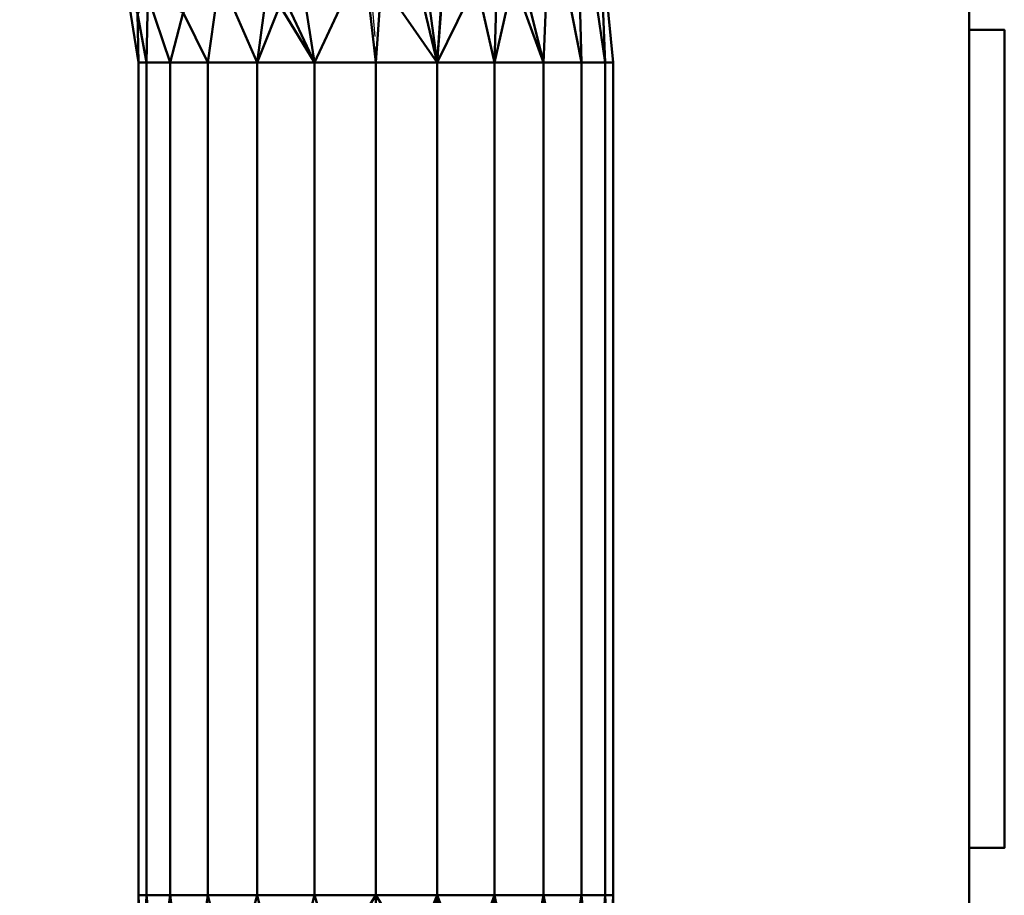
# Model space of a CAD drawing. Header units: inches. Extents: x 361 to 802, y -362 to 528.
# Tile 201 of 256: x 597 to 614, y 385 to 400. Entities that reach past the tile are written whole.
import ezdxf

# ---------------------------------------------------------------- set-up
doc = ezdxf.new("R2010")
doc.units = ezdxf.units.IN
doc.header["$MEASUREMENT"] = 0
doc.linetypes.add('Center', pattern=[1.25, 0.25, -0.1875, 0.625, -0.1875])
for name, color, linetype, lineweight in [('M-EQPM', 50, 'Continuous', 50), ('M-HVAC-DUCT', 70, 'Continuous', 50), ('M-HVAC-DUCT-CNTR', 70, 'Center', 30)]:
    doc.layers.add(name, color=color, linetype=linetype, lineweight=lineweight)

# ---------------------------------------------------------------- blocks, each defined once
blk = doc.blocks.new('HeatRecoveryUnit - Heat Recovery Unit _HRU_-1365172-3D - Electrical Coordination')
at = {"layer": 'M-EQPM'}
mesh = blk.add_polyface(dxfattribs=at)
corners = [(20, 24.213, 12.283), (-20, 24.213, 12.283), (-20, -24.213, 12.283), (20, -24.213, 12.283)]
mesh.append_faces([[corners[k] for k in face] for face in [(2, 3, 0, 1)]])
mesh = blk.add_polyface(dxfattribs=at)
corners = [(20, 24.213), (20, -24.213), (-20, -24.213), (-20, 24.213)]
mesh.append_faces([[corners[k] for k in face] for face in [(1, 2, 3, 0)]])
mesh = blk.add_polyface(dxfattribs=at)
corners = [(20, 24.213, 12.283), (20, -24.213, 12.283), (20, -24.213), (20, 24.213)]
mesh.append_faces([[corners[k] for k in face] for face in [(0, 1, 2, 3)]])
mesh = blk.add_polyface(dxfattribs=at)
corners = [(20, -9.449, 11.299), (20, -9.449, 0.984), (20, -23.228, 0.984), (20, -23.228, 11.299)]
mesh.append_faces([[corners[k] for k in face] for face in [(2, 3, 0, 1)]])
mesh = blk.add_polyface(dxfattribs=at)
corners = [(20.591, -23.228, 11.299), (20.591, -9.449, 11.299), (20, -9.449, 11.299), (20, -23.228, 11.299)]
mesh.append_faces([[corners[k] for k in face] for face in [(0, 1, 2, 3)]])
mesh = blk.add_polyface(dxfattribs=at)
corners = [(20.591, -9.449, 0.984), (20.591, -23.228, 0.984), (20, -23.228, 0.984), (20, -9.449, 0.984)]
mesh.append_faces([[corners[k] for k in face] for face in [(0, 1, 2, 3)]])
mesh = blk.add_polyface(dxfattribs=at)
corners = [(20.591, -9.449, 11.299), (20.591, -9.449, 0.984), (20, -9.449, 0.984), (20, -9.449, 11.299)]
mesh.append_faces([[corners[k] for k in face] for face in [(0, 1, 2, 3)]])
mesh = blk.add_polyface(dxfattribs=at)
corners = [(20.591, -9.449, 11.299), (20.591, -23.228, 11.299), (20.591, -23.228, 0.984), (20.591, -9.449, 0.984)]
mesh.append_faces([[corners[k] for k in face] for face in [(3, 0, 1, 2)]])
mesh = blk.add_polyface(dxfattribs=at)
corners = [(20.591, -23.228, 0.984), (20.591, -23.228, 11.299), (20, -23.228, 11.299), (20, -23.228, 0.984)]
mesh.append_faces([[corners[k] for k in face] for face in [(0, 1, 2, 3)]])
blk = doc.blocks.new('Round Elbow - 1_5 D-1397765-3D - Electrical Coordination')
at = {"layer": 'M-HVAC-DUCT', "color": 215}
mesh = blk.add_polyface(dxfattribs=at)
corners = [(0.686, 6.343), (-0.526, 5.348), (-1.909, 4.609), (-3.41, 4.154), (-4.971, 4), (-4.971, 3.864, 1.035), (-4.971, 3.464, 2), (-4.971, 2.828, 2.828), (-4.971, 2, 3.464), (-4.971, 1.035, 3.864), (-4.971, 0, 4), (-2.629, 0.231, 4), (-0.378, 0.913, 4), (1.696, 2.022, 4), (3.515, 3.515, 4), (2.783, 4.247, 3.864), (2.101, 4.929, 3.464), (1.515, 5.515, 2.828), (1.065, 5.964, 2), (0.783, 6.247, 1.035), (-1.31, 3.163, 3.173), (-2.579, 4.117, 1.357), (-1.86, 1.747, 3.788), (-0.4, 4.449, 2.435), (-2.892, 3.422, 2.435), (0.492, 3.069, 3.696), (-1.148, 4.848, 0.928), (-3.245, 2.592, 3.173), (0.462, 4.127, 3.173), (0.34, 2.065, 3.932), (-0.086, 5.284, 1.531), (-1.287, 4.457, 1.732), (1.84, 2.98, 3.939), (-3.348, 1.872, 3.6), (-3.322, 1.185, 3.857), (-1.638, 3.915, 2.325), (-3.631, 4.027, 0.818), (-3.854, 3.753, 1.572), (-0.138, 5.544, 0.716)]
mesh.append_faces([[corners[k] for k in face] for face in [(5, 36, 4), (4, 36, 3), (16, 25, 15), (17, 28, 16), (14, 32, 13), (9, 33, 8), (10, 34, 9), (0, 38, 19)]], dxfattribs={"vtx0": -1, "vtx1": -1, "color": 215})
mesh.append_faces([[corners[k] for k in face] for face in [(26, 31, 30), (21, 37, 24), (23, 31, 35), (27, 24, 7), (20, 27, 33), (34, 22, 33), (37, 21, 36), (34, 33, 9), (35, 20, 23), (23, 28, 17), (22, 12, 29), (20, 22, 25), (33, 27, 8), (25, 16, 28), (24, 27, 20), (26, 2, 21), (20, 28, 23), (19, 38, 30), (38, 1, 26), (32, 29, 13), (29, 32, 25), (22, 29, 25), (25, 28, 20), (31, 26, 21), (23, 18, 30), (35, 21, 24), (23, 30, 31), (25, 32, 15), (20, 33, 22), (11, 22, 34), (21, 35, 31), (20, 35, 24), (2, 36, 21), (5, 37, 36), (24, 37, 6), (30, 38, 26)]], dxfattribs={"vtx0": -1, "vtx1": -1, "vtx2": -1, "color": 215})
mesh.append_faces([[corners[k] for k in face] for face in [(22, 11, 12), (24, 6, 7), (32, 14, 15), (37, 5, 6)]], dxfattribs={"vtx0": -1, "vtx2": -1, "color": 215})
mesh.append_faces([[corners[k] for k in face] for face in [(10, 11, 34), (7, 8, 27), (2, 3, 36), (12, 13, 29), (17, 18, 23), (1, 2, 26), (0, 1, 38), (18, 19, 30)]], dxfattribs={"vtx1": -1, "vtx2": -1, "color": 215})
mesh = blk.add_polyface(dxfattribs=at)
corners = [(3.515, 3.515, -4), (1.696, 2.022, -4), (-0.378, 0.913, -4), (-2.629, 0.231, -4), (-4.971, 0, -4), (-4.971, 1.035, -3.864), (-4.971, 2, -3.464), (-4.971, 2.828, -2.828), (-4.971, 3.464, -2), (-4.971, 3.864, -1.035), (-4.971, 4), (-3.41, 4.154), (-1.909, 4.609), (-0.526, 5.348), (0.686, 6.343), (0.783, 6.247, -1.035), (1.065, 5.964, -2), (1.515, 5.515, -2.828), (2.101, 4.929, -3.464), (2.783, 4.247, -3.864), (-1.593, 3.845, -2.435), (-1.72, 2.048, -3.696), (-2.587, 4.141, -1.286), (-0.018, 3.817, -3.173), (-0.638, 4.916, -1.531), (-2.944, 2.652, -3.173), (0.246, 2.24, -3.89), (-3.378, 3.318, -2.435), (0.042, 4.735, -2.435), (-1.167, 4.885, -0.735), (-1.694, 1.199, -3.936), (-3.211, 1.351, -3.814), (1.192, 3.537, -3.696), (-0.113, 5.567, -0.698), (-0.263, 2.79, -3.641), (-1.368, 2.951, -3.3), (-3.642, 3.706, -1.743), (-3.743, 3.95, -1.06), (1.789, 2.965, -3.935)]
mesh.append_faces([[corners[k] for k in face] for face in [(13, 29, 12), (8, 27, 7), (15, 33, 14), (3, 30, 2), (6, 31, 5), (14, 33, 13), (9, 36, 8), (10, 37, 9), (0, 38, 19)]], dxfattribs={"vtx0": -1, "vtx1": -1, "color": 215})
mesh.append_faces([[corners[k] for k in face] for face in [(23, 34, 35), (19, 38, 32), (27, 25, 7), (25, 27, 20), (25, 31, 6), (20, 28, 23), (25, 21, 31), (30, 31, 21), (35, 20, 23), (20, 27, 36), (24, 29, 33), (22, 29, 24), (20, 22, 24), (37, 36, 9), (37, 22, 36), (36, 27, 8), (26, 34, 32), (26, 2, 30), (22, 12, 29), (38, 1, 26), (24, 16, 28), (24, 28, 20), (33, 29, 13), (23, 28, 17), (31, 3, 5), (26, 30, 21), (3, 31, 30), (34, 26, 21), (23, 18, 32), (24, 33, 15), (35, 21, 25), (23, 32, 34), (21, 35, 34), (20, 35, 25), (20, 36, 22), (11, 22, 37), (32, 38, 26)]], dxfattribs={"vtx0": -1, "vtx1": -1, "vtx2": -1, "color": 215})
mesh.append_faces([[corners[k] for k in face] for face in [(22, 11, 12), (23, 17, 18), (25, 6, 7), (32, 18, 19), (26, 1, 2), (24, 15, 16)]], dxfattribs={"vtx0": -1, "vtx2": -1, "color": 215})
mesh.append_faces([[corners[k] for k in face] for face in [(4, 5, 3)]], dxfattribs={"vtx1": -1, "color": 215})
mesh.append_faces([[corners[k] for k in face] for face in [(10, 11, 37), (16, 17, 28), (0, 1, 38)]], dxfattribs={"vtx1": -1, "vtx2": -1, "color": 215})
mesh = blk.add_polyface(dxfattribs=at)
corners = [(3.515, 3.515, 4), (4.247, 2.783, 3.864), (4.929, 2.101, 3.464), (5.515, 1.515, 2.828), (5.964, 1.065, 2), (6.247, 0.783, 1.035), (6.343, 0.686), (6.247, 0.783, -1.035), (5.964, 1.065, -2), (5.515, 1.515, -2.828), (4.929, 2.101, -3.464), (4.247, 2.783, -3.864), (3.515, 3.515, -4), (2.783, 4.247, -3.864), (2.101, 4.929, -3.464), (1.515, 5.515, -2.828), (1.065, 5.964, -2), (0.783, 6.247, -1.035), (0.686, 6.343), (0.783, 6.247, 1.035), (1.065, 5.964, 2), (1.515, 5.515, 2.828), (2.101, 4.929, 3.464), (2.783, 4.247, 3.864)]
mesh.append_faces([[corners[k] for k in face] for face in [(7, 5, 6), (18, 16, 17), (3, 1, 2)]], dxfattribs={"vtx0": -1, "color": 215})
mesh.append_faces([[corners[k] for k in face] for face in [(19, 12, 18)]], dxfattribs={"vtx0": -1, "vtx1": -1, "color": 215})
mesh.append_faces([[corners[k] for k in face] for face in [(12, 23, 1, 3)]], dxfattribs={"vtx0": -1, "vtx1": -1, "vtx2": -1, "vtx3": -1, "color": 215})
mesh.append_faces([[corners[k] for k in face] for face in [(12, 5, 9, 10), (12, 19, 22, 23)]], dxfattribs={"vtx0": -1, "vtx1": -1, "vtx3": -1, "color": 215})
mesh.append_faces([[corners[k] for k in face] for face in [(18, 12, 13, 14)]], dxfattribs={"vtx0": -1, "vtx3": -1, "color": 215})
mesh.append_faces([[corners[k] for k in face] for face in [(0, 1, 23)]], dxfattribs={"vtx1": -1, "color": 215})
mesh.append_faces([[corners[k] for k in face] for face in [(15, 16, 18, 14), (8, 9, 5, 7), (4, 5, 12, 3)]], dxfattribs={"vtx1": -1, "vtx2": -1, "color": 215})
mesh.append_faces([[corners[k] for k in face] for face in [(10, 11, 12)]], dxfattribs={"vtx2": -1, "color": 215})
mesh.append_faces([[corners[k] for k in face] for face in [(19, 20, 21, 22)]], dxfattribs={"vtx3": -1, "color": 215})
mesh = blk.add_polyface(dxfattribs=at)
corners = [(3.515, 3.515, 4), (1.696, 2.022, 4), (-0.378, 0.913, 4), (-2.629, 0.231, 4), (-4.971, 0, 4), (-4.971, -1.035, 3.864), (-4.971, -2, 3.464), (-4.971, -2.828, 2.828), (-4.971, -3.464, 2), (-4.971, -3.864, 1.035), (-4.971, -4), (-2.468, -3.803), (-0.026, -3.217), (2.293, -2.256), (4.434, -0.944), (6.343, 0.686), (6.247, 0.783, 1.035), (5.964, 1.065, 2), (5.515, 1.515, 2.828), (4.929, 2.101, 3.464), (4.247, 2.783, 3.864), (1.023, -2.47, 1.609), (0.589, -1.421, 3.101), (-1.287, -3.459, 0.923), (3.356, -1.536, 0.923), (1.646, 0.096, 3.657), (-1.111, -0.371, 3.883), (2.938, -0.989, 2.39), (-1.378, -2.777, 2.39), (-1.453, -1.388, 3.55), (-2.43, -2.271, 3.126), (3.722, -0.981, 1.696), (-1.938, -3.325, 1.696), (1.62, 0.997, 3.914), (3.335, 0.144, 3.142)]
mesh.append_faces([[corners[k] for k in face] for face in [(5, 3, 4), (16, 14, 15)]], dxfattribs={"vtx0": -1, "color": 215})
mesh.append_faces([[corners[k] for k in face] for face in [(19, 34, 18), (9, 32, 8), (2, 33, 1)]], dxfattribs={"vtx0": -1, "vtx1": -1, "color": 215})
mesh.append_faces([[corners[k] for k in face] for face in [(21, 28, 32), (32, 23, 21), (9, 11, 23), (30, 22, 29), (25, 33, 26), (3, 5, 26), (26, 29, 25), (14, 16, 24), (21, 23, 24), (21, 31, 27), (28, 30, 7), (6, 30, 29), (31, 21, 24), (26, 33, 2), (28, 27, 22), (34, 27, 18), (25, 29, 22), (22, 34, 25), (5, 29, 26), (30, 28, 22), (27, 28, 21), (9, 23, 32), (16, 31, 24), (17, 27, 31), (28, 8, 32), (20, 33, 25), (25, 34, 19), (27, 34, 22)]], dxfattribs={"vtx0": -1, "vtx1": -1, "vtx2": -1, "color": 215})
mesh.append_faces([[corners[k] for k in face] for face in [(23, 11, 12), (28, 7, 8), (31, 16, 17), (33, 0, 1), (30, 6, 7), (29, 5, 6)]], dxfattribs={"vtx0": -1, "vtx2": -1, "color": 215})
mesh.append_faces([[corners[k] for k in face] for face in [(2, 3, 26), (20, 0, 33), (13, 14, 24), (17, 18, 27), (19, 20, 25)]], dxfattribs={"vtx1": -1, "vtx2": -1, "color": 215})
mesh.append_faces([[corners[k] for k in face] for face in [(12, 13, 24, 23)]], dxfattribs={"vtx1": -1, "vtx2": -1, "vtx3": -1, "color": 215})
mesh.append_faces([[corners[k] for k in face] for face in [(9, 10, 11)]], dxfattribs={"vtx2": -1, "color": 215})
blk = doc.blocks.new('Round Elbow - 1 D-1398855-3D - Electrical Coordination')
at = {"layer": 'M-HVAC-DUCT', "color": 215}
mesh = blk.add_polyface(dxfattribs=at)
corners = [(-4, 8), (-4.196, 6.764), (-4.764, 5.649), (-5.649, 4.764), (-6.764, 4.196), (-8, 4), (-8, 3.864, 1.035), (-8, 3.464, 2), (-8, 2.828, 2.828), (-8, 2, 3.464), (-8, 1.035, 3.864), (-8, 0, 4), (-6.22, 0.201, 4), (-4.529, 0.792, 4), (-3.012, 1.745, 4), (-1.745, 3.012, 4), (-0.792, 4.529, 4), (-0.201, 6.22, 4), (0, 8, 4), (-1.035, 8, 3.864), (-2, 8, 3.464), (-2.828, 8, 2.828), (-3.464, 8, 2), (-3.864, 8, 1.035), (-4.327, 4.327, 2.851), (-4.598, 2.586, 3.664), (-2.586, 4.598, 3.664), (-3.543, 6.147, 2.435), (-6.147, 3.543, 2.435), (-4.969, 4.969, 1.488), (-5.687, 1.391, 3.873), (-3.049, 3.049, 3.873), (-1.391, 5.687, 3.873), (-2.625, 6.557, 3.173), (-3.843, 6.884, 1.531), (-6.557, 2.625, 3.173), (-6.884, 3.843, 1.531), (-4.148, 1.87, 3.927), (-1.87, 4.148, 3.927), (-3.28, 5.225, 3.103), (-5.225, 3.28, 3.103), (-4.231, 5.818, 1.648), (-5.818, 4.231, 1.648), (-4.26, 6.342, 0.847), (-4.015, 7.178, 0.736), (-6.342, 4.26, 0.847), (-7.178, 4.015, 0.736), (-4.67, 5.584, 0.948), (-5.252, 5.009, 0.699), (-4.386, 5.042, 2.216), (-5.112, 4.278, 2.277), (-3.672, 3.672, 3.531), (-3.247, 7.158, 2.435), (-7.158, 3.247, 2.435), (-2.176, 5.841, 3.578), (-1.554, 6.883, 3.725), (-6.701, 1.826, 3.625), (-5.699, 2.394, 3.498)]
mesh.append_faces([[corners[k] for k in face] for face in [(12, 10, 11)]], dxfattribs={"vtx0": -1, "color": 215})
mesh.append_faces([[corners[k] for k in face] for face in [(6, 46, 5), (22, 52, 21), (7, 36, 6), (2, 43, 1), (0, 44, 23), (5, 46, 4), (10, 56, 9)]], dxfattribs={"vtx0": -1, "vtx1": -1, "color": 215})
mesh.append_faces([[corners[k] for k in face] for face in [(49, 50, 24), (17, 19, 32), (41, 43, 47), (38, 31, 15), (30, 13, 37), (37, 31, 25), (57, 35, 56), (36, 7, 53), (10, 12, 30), (21, 52, 33), (1, 43, 44), (56, 10, 30), (49, 27, 41), (26, 38, 32), (25, 31, 51), (45, 36, 42), (33, 54, 55), (27, 49, 39), (32, 54, 26), (41, 27, 34), (29, 47, 48), (39, 33, 27), (28, 35, 40), (27, 52, 34), (51, 31, 26), (32, 55, 54), (56, 35, 9), (35, 28, 53), (40, 24, 50), (41, 47, 29), (42, 36, 28), (46, 36, 45), (31, 37, 14), (30, 37, 25), (32, 38, 16), (31, 38, 26), (51, 39, 24), (54, 39, 26), (57, 40, 35), (51, 40, 25), (41, 34, 43), (49, 41, 29), (28, 40, 50), (48, 45, 42), (44, 43, 34), (34, 23, 44), (42, 29, 48), (46, 45, 4), (6, 36, 46), (43, 2, 47), (2, 48, 47), (45, 48, 3), (50, 29, 42), (49, 24, 39), (29, 50, 49), (28, 50, 42), (39, 51, 26), (40, 51, 24), (34, 52, 22), (33, 52, 27), (35, 53, 8), (36, 53, 28), (32, 19, 55), (39, 54, 33), (33, 55, 20), (57, 30, 25), (30, 57, 56), (40, 57, 25)]], dxfattribs={"vtx0": -1, "vtx1": -1, "vtx2": -1, "color": 215})
mesh.append_faces([[corners[k] for k in face] for face in [(30, 12, 13), (37, 13, 14), (45, 3, 4), (34, 22, 23), (48, 2, 3)]], dxfattribs={"vtx0": -1, "vtx2": -1, "color": 215})
mesh.append_faces([[corners[k] for k in face] for face in [(18, 19, 17)]], dxfattribs={"vtx1": -1, "color": 215})
mesh.append_faces([[corners[k] for k in face] for face in [(15, 16, 38), (16, 17, 32), (7, 8, 53), (8, 9, 35), (14, 15, 31), (20, 21, 33), (0, 1, 44), (19, 20, 55)]], dxfattribs={"vtx1": -1, "vtx2": -1, "color": 215})
mesh = blk.add_polyface(dxfattribs=at)
corners = [(0, 8, -4), (-0.201, 6.22, -4), (-0.792, 4.529, -4), (-1.745, 3.012, -4), (-3.012, 1.745, -4), (-4.529, 0.792, -4), (-6.22, 0.201, -4), (-8, 0, -4), (-8, 1.035, -3.864), (-8, 2, -3.464), (-8, 2.828, -2.828), (-8, 3.464, -2), (-8, 3.864, -1.035), (-8, 4), (-6.764, 4.196), (-5.649, 4.764), (-4.764, 5.649), (-4.196, 6.764), (-4, 8), (-3.864, 8, -1.035), (-3.464, 8, -2), (-2.828, 8, -2.828), (-2, 8, -3.464), (-1.035, 8, -3.864), (-4.327, 4.327, -2.851), (-4.598, 2.586, -3.664), (-2.586, 4.598, -3.664), (-6.147, 3.543, -2.435), (-3.543, 6.147, -2.435), (-4.969, 4.969, -1.488), (-5.687, 1.391, -3.873), (-3.049, 3.049, -3.873), (-1.391, 5.687, -3.873), (-6.557, 2.625, -3.173), (-6.884, 3.843, -1.531), (-2.625, 6.557, -3.173), (-3.843, 6.884, -1.531), (-4.148, 1.87, -3.927), (-1.87, 4.148, -3.927), (-5.225, 3.28, -3.103), (-3.28, 5.225, -3.103), (-5.818, 4.231, -1.648), (-4.231, 5.818, -1.648), (-6.342, 4.26, -0.847), (-7.178, 4.015, -0.736), (-4.26, 6.342, -0.847), (-4.015, 7.178, -0.736), (-5.584, 4.67, -0.948), (-5.009, 5.252, -0.699), (-5.042, 4.386, -2.216), (-4.278, 5.112, -2.277), (-3.672, 3.672, -3.531), (-7.158, 3.247, -2.435), (-3.247, 7.158, -2.435), (-5.841, 2.176, -3.578), (-6.883, 1.554, -3.725), (-1.826, 6.701, -3.625), (-2.394, 5.699, -3.498)]
mesh.append_faces([[corners[k] for k in face] for face in [(5, 37, 4), (10, 33, 9), (19, 46, 18), (4, 31, 3), (20, 36, 19), (2, 32, 1), (17, 45, 16), (15, 43, 14), (13, 44, 12), (18, 46, 17), (23, 56, 22)]], dxfattribs={"vtx0": -1, "vtx1": -1, "color": 215})
mesh.append_faces([[corners[k] for k in face] for face in [(51, 31, 25), (27, 52, 34), (41, 43, 47), (39, 33, 27), (27, 34, 41), (37, 31, 4), (10, 52, 33), (30, 54, 25), (49, 27, 41), (55, 33, 54), (28, 35, 40), (25, 37, 30), (31, 51, 26), (6, 8, 30), (29, 47, 48), (40, 24, 50), (45, 36, 42), (38, 31, 26), (56, 23, 32), (36, 20, 53), (27, 49, 39), (30, 55, 54), (49, 50, 24), (32, 2, 38), (57, 35, 56), (23, 1, 32), (35, 28, 53), (41, 47, 29), (56, 35, 22), (14, 43, 44), (42, 36, 28), (46, 36, 45), (30, 37, 5), (31, 37, 25), (31, 38, 3), (32, 38, 26), (51, 39, 24), (54, 39, 25), (57, 40, 35), (51, 40, 26), (41, 34, 43), (49, 41, 29), (28, 40, 50), (48, 45, 42), (44, 43, 34), (34, 12, 44), (42, 29, 48), (46, 45, 17), (19, 36, 46), (43, 15, 47), (15, 48, 47), (45, 48, 16), (50, 29, 42), (49, 24, 39), (29, 50, 49), (28, 50, 42), (39, 51, 25), (40, 51, 24), (34, 52, 11), (33, 52, 27), (35, 53, 21), (36, 53, 28), (30, 8, 55), (39, 54, 33), (33, 55, 9), (57, 32, 26), (32, 57, 56), (40, 57, 26)]], dxfattribs={"vtx0": -1, "vtx1": -1, "vtx2": -1, "color": 215})
mesh.append_faces([[corners[k] for k in face] for face in [(34, 11, 12), (35, 21, 22), (53, 20, 21), (48, 15, 16)]], dxfattribs={"vtx0": -1, "vtx2": -1, "color": 215})
mesh.append_faces([[corners[k] for k in face] for face in [(13, 14, 44), (10, 11, 52), (5, 6, 30), (2, 3, 38), (8, 9, 55)]], dxfattribs={"vtx1": -1, "vtx2": -1, "color": 215})
mesh.append_faces([[corners[k] for k in face] for face in [(6, 7, 8), (23, 0, 1)]], dxfattribs={"vtx2": -1, "color": 215})
mesh = blk.add_polyface(dxfattribs=at)
corners = [(4, 8), (3.769, 5.659), (3.087, 3.408), (1.978, 1.333), (0.485, -0.485), (-1.333, -1.978), (-3.408, -3.087), (-5.659, -3.769), (-8, -4), (-8, -3.864, -1.035), (-8, -3.464, -2), (-8, -2.828, -2.828), (-8, -2, -3.464), (-8, -1.035, -3.864), (-8, 0, -4), (-6.22, 0.201, -4), (-4.529, 0.792, -4), (-3.012, 1.745, -4), (-1.745, 3.012, -4), (-0.792, 4.529, -4), (-0.201, 6.22, -4), (0, 8, -4), (1.035, 8, -3.864), (2, 8, -3.464), (2.828, 8, -2.828), (3.464, 8, -2), (3.864, 8, -1.035), (-0.385, 0.385, -2.887), (-2.62, 0.119, -3.691), (2.281, 2.669, -1.782), (-2.669, -2.281, -1.782), (0.54, 4.364, -3.789), (-1.715, 1.715, -3.9), (-4.659, -0.236, -3.9), (1.914, 4.068, -2.983), (-4.068, -1.914, -2.983), (1.178, 0.495, -1.064), (3.376, 4.66, -1.064), (-4.66, -3.376, -1.064), (-0.3, 1.824, -3.535), (-4.807, -1.277, -3.566), (2.941, 5.319, -2.311), (-5.319, -2.941, -2.311), (0.558, 0.421, -2.055), (-0.562, -1.065, -1.455), (-2.122, -2.345, -0.896), (-1.201, -1.07, -2.208), (-3.005, -1.984, -2.448), (-2.093, -0.976, -2.909), (-1.53, 0.103, -3.335), (-0.368, -1.183, -0.687), (1.229, 1.98, -2.624), (0.821, 2.433, -3.177), (1.289, 4.271, -3.459), (2.064, 5.908, -3.287), (2.238, 3.547, -2.447), (-6.258, -2.391, -3.093), (2.532, 2.418, -0.797)]
mesh.append_faces([[corners[k] for k in face] for face in [(22, 20, 21)]], dxfattribs={"vtx0": -1, "color": 215})
mesh.append_faces([[corners[k] for k in face] for face in [(10, 38, 9), (20, 31, 19), (14, 33, 13), (25, 41, 24), (16, 33, 15), (19, 32, 18), (13, 40, 12), (6, 45, 5), (5, 50, 4), (24, 54, 23), (3, 57, 2)]], dxfattribs={"vtx0": -1, "vtx1": -1, "color": 215})
mesh.append_faces([[corners[k] for k in face] for face in [(7, 9, 38), (26, 1, 37), (33, 16, 32), (37, 29, 41), (56, 40, 35), (49, 39, 27), (42, 38, 10), (36, 43, 29), (38, 45, 6), (45, 30, 44), (11, 56, 42), (53, 52, 39), (24, 41, 54), (19, 31, 32), (5, 45, 50), (48, 46, 47), (31, 20, 22), (34, 52, 53), (51, 52, 34), (33, 40, 13), (51, 29, 43), (40, 33, 28), (41, 34, 54), (57, 29, 37), (50, 45, 44), (57, 37, 2), (39, 32, 31), (57, 3, 36), (27, 48, 49), (40, 28, 49), (28, 33, 32), (44, 46, 43), (32, 39, 28), (37, 41, 25), (34, 55, 51), (47, 42, 35), (38, 42, 30), (44, 43, 36), (51, 43, 27), (36, 4, 50), (46, 44, 30), (38, 30, 45), (47, 46, 30), (27, 43, 46), (42, 47, 30), (48, 47, 35), (48, 35, 40), (46, 48, 27), (40, 49, 48), (39, 49, 28), (36, 50, 44), (52, 27, 39), (34, 41, 55), (27, 52, 51), (53, 39, 31), (22, 53, 31), (54, 34, 53), (22, 54, 53), (41, 29, 55), (29, 51, 55), (40, 56, 12), (42, 56, 35), (29, 57, 36)]], dxfattribs={"vtx0": -1, "vtx1": -1, "vtx2": -1, "color": 215})
mesh.append_faces([[corners[k] for k in face] for face in [(33, 14, 15), (37, 25, 26), (37, 1, 2)]], dxfattribs={"vtx0": -1, "vtx2": -1, "color": 215})
mesh.append_faces([[corners[k] for k in face] for face in [(0, 1, 26)]], dxfattribs={"vtx1": -1, "color": 215})
mesh.append_faces([[corners[k] for k in face] for face in [(16, 17, 32), (6, 7, 38), (22, 23, 54), (17, 18, 32), (10, 11, 42), (11, 12, 56), (3, 4, 36)]], dxfattribs={"vtx1": -1, "vtx2": -1, "color": 215})
mesh.append_faces([[corners[k] for k in face] for face in [(7, 8, 9)]], dxfattribs={"vtx2": -1, "color": 215})
mesh = blk.add_polyface(dxfattribs=at)
corners = [(0, 8, 4), (-0.201, 6.22, 4), (-0.792, 4.529, 4), (-1.745, 3.012, 4), (-3.012, 1.745, 4), (-4.529, 0.792, 4), (-6.22, 0.201, 4), (-8, 0, 4), (-8, -1.035, 3.864), (-8, -2, 3.464), (-8, -2.828, 2.828), (-8, -3.464, 2), (-8, -3.864, 1.035), (-8, -4), (-5.659, -3.769), (-3.408, -3.087), (-1.333, -1.978), (0.485, -0.485), (1.978, 1.333), (3.087, 3.408), (3.769, 5.659), (4, 8), (3.864, 8, 1.035), (3.464, 8, 2), (2.828, 8, 2.828), (2, 8, 3.464), (1.035, 8, 3.864), (-0.385, 0.385, 2.887), (-0.119, 2.62, 3.691), (-2.669, -2.281, 1.782), (2.281, 2.669, 1.782), (-4.364, -0.54, 3.789), (-1.715, 1.715, 3.9), (0.236, 4.659, 3.9), (-4.068, -1.914, 2.983), (1.914, 4.068, 2.983), (-0.495, -1.178, 1.064), (-4.66, -3.376, 1.064), (3.376, 4.66, 1.064), (-1.824, 0.3, 3.535), (1.277, 4.807, 3.566), (-5.319, -2.941, 2.311), (2.941, 5.319, 2.311), (-0.421, -0.558, 2.055), (1.065, 0.562, 1.455), (2.345, 2.122, 0.896), (1.07, 1.201, 2.208), (1.984, 3.005, 2.448), (0.976, 2.093, 2.909), (-0.103, 1.53, 3.335), (1.183, 0.368, 0.687), (-1.98, -1.229, 2.624), (-2.433, -0.821, 3.177), (-4.271, -1.289, 3.459), (-5.908, -2.064, 3.287), (-3.547, -2.238, 2.447), (2.391, 6.258, 3.093), (-2.418, -2.532, 0.797)]
mesh.append_faces([[corners[k] for k in face] for face in [(14, 12, 13)]], dxfattribs={"vtx0": -1, "color": 215})
mesh.append_faces([[corners[k] for k in face] for face in [(5, 32, 4), (0, 33, 26), (11, 41, 10), (2, 33, 1), (25, 56, 24), (3, 33, 2), (1, 33, 0), (23, 38, 22), (26, 40, 25), (19, 45, 18), (18, 50, 17), (10, 54, 9), (16, 57, 15)]], dxfattribs={"vtx0": -1, "vtx1": -1, "color": 215})
mesh.append_faces([[corners[k] for k in face] for face in [(32, 39, 28), (10, 41, 54), (37, 15, 57), (16, 36, 57), (34, 52, 53), (41, 34, 54), (40, 28, 49), (24, 56, 42), (8, 31, 6), (51, 52, 34), (28, 33, 32), (51, 29, 43), (57, 29, 37), (39, 32, 31), (50, 45, 44), (36, 43, 29), (19, 38, 45), (27, 48, 49), (53, 52, 39), (23, 42, 38), (49, 39, 27), (30, 44, 45), (18, 45, 50), (48, 46, 47), (20, 22, 38), (32, 33, 3), (37, 29, 41), (12, 14, 37), (32, 5, 31), (44, 46, 43), (26, 33, 40), (56, 40, 35), (40, 33, 28), (37, 41, 11), (34, 55, 51), (47, 42, 35), (38, 42, 30), (44, 43, 36), (51, 43, 27), (36, 17, 50), (46, 44, 30), (38, 30, 45), (47, 46, 30), (27, 43, 46), (42, 47, 30), (48, 47, 35), (48, 35, 40), (46, 48, 27), (40, 49, 48), (39, 49, 28), (36, 50, 44), (52, 27, 39), (34, 41, 55), (27, 52, 51), (53, 39, 31), (8, 53, 31), (54, 34, 53), (8, 54, 53), (41, 29, 55), (29, 51, 55), (40, 56, 25), (42, 56, 35), (29, 57, 36)]], dxfattribs={"vtx0": -1, "vtx1": -1, "vtx2": -1, "color": 215})
mesh.append_faces([[corners[k] for k in face] for face in [(37, 14, 15), (37, 11, 12), (31, 5, 6), (32, 3, 4)]], dxfattribs={"vtx0": -1, "vtx2": -1, "color": 215})
mesh.append_faces([[corners[k] for k in face] for face in [(19, 20, 38), (16, 17, 36), (8, 9, 54), (23, 24, 42)]], dxfattribs={"vtx1": -1, "vtx2": -1, "color": 215})
mesh.append_faces([[corners[k] for k in face] for face in [(6, 7, 8), (20, 21, 22)]], dxfattribs={"vtx2": -1, "color": 215})
mesh = blk.add_polyface(dxfattribs=at)
corners = [(0, 8, 4), (1.035, 8, 3.864), (2, 8, 3.464), (2.828, 8, 2.828), (3.464, 8, 2), (3.864, 8, 1.035), (4, 8), (3.864, 8, -1.035), (3.464, 8, -2), (2.828, 8, -2.828), (2, 8, -3.464), (1.035, 8, -3.864), (0, 8, -4), (-1.035, 8, -3.864), (-2, 8, -3.464), (-2.828, 8, -2.828), (-3.464, 8, -2), (-3.864, 8, -1.035), (-4, 8), (-3.864, 8, 1.035), (-3.464, 8, 2), (-2.828, 8, 2.828), (-2, 8, 3.464), (-1.035, 8, 3.864)]
mesh.append_faces([[corners[k] for k in face] for face in [(3, 1, 2)]], dxfattribs={"vtx0": -1, "color": 215})
mesh.append_faces([[corners[k] for k in face] for face in [(19, 12, 18)]], dxfattribs={"vtx0": -1, "vtx1": -1, "color": 215})
mesh.append_faces([[corners[k] for k in face] for face in [(12, 23, 1, 3)]], dxfattribs={"vtx0": -1, "vtx1": -1, "vtx2": -1, "vtx3": -1, "color": 215})
mesh.append_faces([[corners[k] for k in face] for face in [(12, 5, 9, 10)]], dxfattribs={"vtx0": -1, "vtx1": -1, "vtx3": -1, "color": 215})
mesh.append_faces([[corners[k] for k in face] for face in [(18, 12, 13, 14), (12, 19, 20, 21)]], dxfattribs={"vtx0": -1, "vtx3": -1, "color": 215})
mesh.append_faces([[corners[k] for k in face] for face in [(6, 7, 5), (17, 18, 16), (0, 1, 23)]], dxfattribs={"vtx1": -1, "color": 215})
mesh.append_faces([[corners[k] for k in face] for face in [(15, 16, 18, 14), (8, 9, 5, 7), (22, 23, 12, 21)]], dxfattribs={"vtx1": -1, "vtx2": -1, "color": 215})
mesh.append_faces([[corners[k] for k in face] for face in [(10, 11, 12)]], dxfattribs={"vtx2": -1, "color": 215})
mesh.append_faces([[corners[k] for k in face] for face in [(3, 4, 5, 12)]], dxfattribs={"vtx2": -1, "vtx3": -1, "color": 215})
mesh = blk.add_polyface(dxfattribs=at)
corners = [(-8, 0, 4), (-8, 1.035, 3.864), (-8, 2, 3.464), (-8, 2.828, 2.828), (-8, 3.464, 2), (-8, 3.864, 1.035), (-8, 4), (-8, 3.864, -1.035), (-8, 3.464, -2), (-8, 2.828, -2.828), (-8, 2, -3.464), (-8, 1.035, -3.864), (-8, 0, -4), (-8, -1.035, -3.864), (-8, -2, -3.464), (-8, -2.828, -2.828), (-8, -3.464, -2), (-8, -3.864, -1.035), (-8, -4), (-8, -3.864, 1.035), (-8, -3.464, 2), (-8, -2.828, 2.828), (-8, -2, 3.464), (-8, -1.035, 3.864)]
mesh.append_faces([[corners[k] for k in face] for face in [(18, 14, 15, 16)]], dxfattribs={"vtx0": -1, "vtx3": -1, "color": 215})
mesh.append_faces([[corners[k] for k in face] for face in [(17, 18, 16), (6, 7, 5)]], dxfattribs={"vtx1": -1, "color": 215})
mesh.append_faces([[corners[k] for k in face] for face in [(10, 11, 5, 9), (8, 9, 5, 7), (4, 5, 11, 3)]], dxfattribs={"vtx1": -1, "vtx2": -1, "color": 215})
mesh.append_faces([[corners[k] for k in face] for face in [(18, 19, 11, 14), (0, 1, 11, 21)]], dxfattribs={"vtx1": -1, "vtx2": -1, "vtx3": -1, "color": 215})
mesh.append_faces([[corners[k] for k in face] for face in [(22, 23, 0, 21)]], dxfattribs={"vtx2": -1, "color": 215})
mesh.append_faces([[corners[k] for k in face] for face in [(1, 2, 3, 11), (19, 20, 21, 11)]], dxfattribs={"vtx2": -1, "vtx3": -1, "color": 215})
mesh.append_faces([[corners[k] for k in face] for face in [(11, 12, 13, 14)]], dxfattribs={"vtx3": -1, "color": 215})
blk = doc.blocks.new('ST-VDC-01_HVAC_REF_v001_rvt_rvt-1-3D - Electrical Coordination')
at = {"layer": 'M-HVAC-DUCT-CNTR', "color": 5}
blk.add_line((603.394, 385.234, 139.757), (603.394, 399.264, 139.757), dxfattribs=at)
blk.add_line((603.394, 385.234, 139.757), (603.394, 399.264, 139.757), dxfattribs=at)
blk.add_arc((595.394, 399.264, 139.757), 8, 0, 90, dxfattribs=at)
at = {"layer": 'M-EQPM', "color": 5, "linetype": 'Center', "lineweight": 30}
blk.add_blockref('HeatRecoveryUnit - Heat Recovery Unit _HRU_-1365172-3D - Electrical Coordination', (593.394, 409.26, 186.858), dxfattribs=at)
at = {"layer": 'M-HVAC-DUCT', "color": 5, "linetype": 'Center', "lineweight": 30, "rotation": 90}
blk.add_blockref('Round Elbow - 1 D-1398855-3D - Electrical Coordination', (603.394, 407.264, 139.757), dxfattribs=at)
at = {"layer": 'M-HVAC-DUCT', "color": 5, "linetype": 'Center', "lineweight": 30, "extrusion": (1, 0, 0), "rotation": 315.000000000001}
blk.add_blockref('Round Elbow - 1_5 D-1397765-3D - Electrical Coordination', (380.264, 139.757, 603.394), dxfattribs=at)
at = {"layer": 'M-HVAC-DUCT', "color": 215}
mesh = blk.add_polyface(dxfattribs=at)
corners = [(607.394, 399.264, 139.757), (607.258, 399.264, 138.722), (606.858, 399.264, 137.757), (606.222, 399.264, 136.929), (605.394, 399.264, 136.293), (604.429, 399.264, 135.893), (603.394, 399.264, 135.757), (602.359, 399.264, 135.893), (601.394, 399.264, 136.293), (600.566, 399.264, 136.929), (599.93, 399.264, 137.757), (599.53, 399.264, 138.722), (599.394, 399.264, 139.757), (599.53, 399.264, 140.792), (599.93, 399.264, 141.757), (600.566, 399.264, 142.585), (601.394, 399.264, 143.221), (602.359, 399.264, 143.621), (603.394, 399.264, 143.757), (604.429, 399.264, 143.621), (605.394, 399.264, 143.221), (606.222, 399.264, 142.585), (606.858, 399.264, 141.757), (607.258, 399.264, 140.792)]
mesh.append_faces([[corners[k] for k in face] for face in [(10, 7, 8, 9)]], dxfattribs={"vtx0": -1, "color": 215})
mesh.append_faces([[corners[k] for k in face] for face in [(1, 10, 22, 0)]], dxfattribs={"vtx0": -1, "vtx1": -1, "vtx2": -1, "color": 215})
mesh.append_faces([[corners[k] for k in face] for face in [(22, 10, 13, 19)]], dxfattribs={"vtx0": -1, "vtx1": -1, "vtx2": -1, "vtx3": -1, "color": 215})
mesh.append_faces([[corners[k] for k in face] for face in [(10, 3, 4)]], dxfattribs={"vtx0": -1, "vtx2": -1, "color": 215})
mesh.append_faces([[corners[k] for k in face] for face in [(4, 6, 7, 10)]], dxfattribs={"vtx0": -1, "vtx2": -1, "vtx3": -1, "color": 215})
mesh.append_faces([[corners[k] for k in face] for face in [(23, 0, 22), (18, 19, 17)]], dxfattribs={"vtx1": -1, "color": 215})
mesh.append_faces([[corners[k] for k in face] for face in [(4, 5, 6), (20, 21, 22, 19)]], dxfattribs={"vtx2": -1, "color": 215})
mesh.append_faces([[corners[k] for k in face] for face in [(1, 2, 3, 10), (13, 14, 15, 19), (15, 16, 17, 19)]], dxfattribs={"vtx2": -1, "vtx3": -1, "color": 215})
mesh.append_faces([[corners[k] for k in face] for face in [(10, 11, 12, 13)]], dxfattribs={"vtx3": -1, "color": 215})
mesh = blk.add_polyface(dxfattribs=at)
corners = [(599.394, 385.234, 139.757), (599.53, 385.234, 140.792), (599.93, 385.234, 141.757), (600.566, 385.234, 142.585), (601.394, 385.234, 143.221), (602.359, 385.234, 143.621), (603.394, 385.234, 143.757), (603.394, 399.264, 143.757), (602.359, 399.264, 143.621), (601.394, 399.264, 143.221), (600.566, 399.264, 142.585), (599.93, 399.264, 141.757), (599.53, 399.264, 140.792), (599.394, 399.264, 139.757)]
mesh.append_faces([[corners[k] for k in face] for face in [(7, 8, 5, 6)]], dxfattribs={"vtx1": -1, "color": 215})
mesh.append_faces([[corners[k] for k in face] for face in [(8, 9, 4, 5), (3, 4, 9, 10), (11, 12, 1, 2), (2, 3, 10, 11)]], dxfattribs={"vtx1": -1, "vtx3": -1, "color": 215})
mesh.append_faces([[corners[k] for k in face] for face in [(12, 13, 0, 1)]], dxfattribs={"vtx3": -1, "color": 215})
mesh = blk.add_polyface(dxfattribs=at)
corners = [(603.394, 385.234, 135.757), (602.359, 385.234, 135.893), (601.394, 385.234, 136.293), (600.566, 385.234, 136.929), (599.93, 385.234, 137.757), (599.53, 385.234, 138.722), (599.394, 385.234, 139.757), (599.394, 399.264, 139.757), (599.53, 399.264, 138.722), (599.93, 399.264, 137.757), (600.566, 399.264, 136.929), (601.394, 399.264, 136.293), (602.359, 399.264, 135.893), (603.394, 399.264, 135.757)]
mesh.append_faces([[corners[k] for k in face] for face in [(7, 8, 5, 6)]], dxfattribs={"vtx1": -1, "color": 215})
mesh.append_faces([[corners[k] for k in face] for face in [(8, 9, 4, 5), (3, 4, 9, 10), (11, 12, 1, 2), (2, 3, 10, 11)]], dxfattribs={"vtx1": -1, "vtx3": -1, "color": 215})
mesh.append_faces([[corners[k] for k in face] for face in [(12, 13, 0, 1)]], dxfattribs={"vtx3": -1, "color": 215})
mesh = blk.add_polyface(dxfattribs=at)
corners = [(603.394, 385.234, 143.757), (604.429, 385.234, 143.621), (605.394, 385.234, 143.221), (606.222, 385.234, 142.585), (606.858, 385.234, 141.757), (607.258, 385.234, 140.792), (607.394, 385.234, 139.757), (607.394, 399.264, 139.757), (607.258, 399.264, 140.792), (606.858, 399.264, 141.757), (606.222, 399.264, 142.585), (605.394, 399.264, 143.221), (604.429, 399.264, 143.621), (603.394, 399.264, 143.757)]
mesh.append_faces([[corners[k] for k in face] for face in [(7, 8, 5, 6)]], dxfattribs={"vtx1": -1, "color": 215})
mesh.append_faces([[corners[k] for k in face] for face in [(8, 9, 4, 5), (3, 4, 9, 10), (11, 12, 1, 2), (2, 3, 10, 11)]], dxfattribs={"vtx1": -1, "vtx3": -1, "color": 215})
mesh.append_faces([[corners[k] for k in face] for face in [(12, 13, 0, 1)]], dxfattribs={"vtx3": -1, "color": 215})
mesh = blk.add_polyface(dxfattribs=at)
corners = [(607.394, 385.234, 139.757), (607.258, 385.234, 138.722), (606.858, 385.234, 137.757), (606.222, 385.234, 136.929), (605.394, 385.234, 136.293), (604.429, 385.234, 135.893), (603.394, 385.234, 135.757), (603.394, 399.264, 135.757), (604.429, 399.264, 135.893), (605.394, 399.264, 136.293), (606.222, 399.264, 136.929), (606.858, 399.264, 137.757), (607.258, 399.264, 138.722), (607.394, 399.264, 139.757)]
mesh.append_faces([[corners[k] for k in face] for face in [(7, 8, 5, 6)]], dxfattribs={"vtx1": -1, "color": 215})
mesh.append_faces([[corners[k] for k in face] for face in [(8, 9, 4, 5), (3, 4, 9, 10), (11, 12, 1, 2), (2, 3, 10, 11)]], dxfattribs={"vtx1": -1, "vtx3": -1, "color": 215})
mesh.append_faces([[corners[k] for k in face] for face in [(12, 13, 0, 1)]], dxfattribs={"vtx3": -1, "color": 215})
mesh = blk.add_polyface(dxfattribs=at)
corners = [(607.394, 385.234, 139.757), (607.258, 385.234, 140.792), (606.858, 385.234, 141.757), (606.222, 385.234, 142.585), (605.394, 385.234, 143.221), (604.429, 385.234, 143.621), (603.394, 385.234, 143.757), (602.359, 385.234, 143.621), (601.394, 385.234, 143.221), (600.566, 385.234, 142.585), (599.93, 385.234, 141.757), (599.53, 385.234, 140.792), (599.394, 385.234, 139.757), (599.53, 385.234, 138.722), (599.93, 385.234, 137.757), (600.566, 385.234, 136.929), (601.394, 385.234, 136.293), (602.359, 385.234, 135.893), (603.394, 385.234, 135.757), (604.429, 385.234, 135.893), (605.394, 385.234, 136.293), (606.222, 385.234, 136.929), (606.858, 385.234, 137.757), (607.258, 385.234, 138.722)]
mesh.append_faces([[corners[k] for k in face] for face in [(20, 17, 18, 19), (2, 0, 1), (7, 5, 6)]], dxfattribs={"vtx0": -1, "color": 215})
mesh.append_faces([[corners[k] for k in face] for face in [(11, 14, 2, 5)]], dxfattribs={"vtx0": -1, "vtx1": -1, "vtx2": -1, "vtx3": -1, "color": 215})
mesh.append_faces([[corners[k] for k in face] for face in [(2, 14, 23, 0)]], dxfattribs={"vtx0": -1, "vtx1": -1, "vtx3": -1, "color": 215})
mesh.append_faces([[corners[k] for k in face] for face in [(14, 16, 17, 20), (14, 20, 21, 23)]], dxfattribs={"vtx0": -1, "vtx2": -1, "vtx3": -1, "color": 215})
mesh.append_faces([[corners[k] for k in face] for face in [(15, 16, 14), (22, 23, 21)]], dxfattribs={"vtx1": -1, "color": 215})
mesh.append_faces([[corners[k] for k in face] for face in [(12, 13, 14, 11)]], dxfattribs={"vtx2": -1, "color": 215})
mesh.append_faces([[corners[k] for k in face] for face in [(9, 10, 11, 5), (7, 8, 9, 5)]], dxfattribs={"vtx2": -1, "vtx3": -1, "color": 215})
mesh.append_faces([[corners[k] for k in face] for face in [(2, 3, 4, 5)]], dxfattribs={"vtx3": -1, "color": 215})

msp = doc.modelspace()

# ---------------------------------------------------------------- block references
at = {"color": 5, "linetype": 'Center', "lineweight": 30}
msp.add_blockref('ST-VDC-01_HVAC_REF_v001_rvt_rvt-1-3D - Electrical Coordination', (0, 0), dxfattribs=at)

doc.saveas('drawing.dxf')
